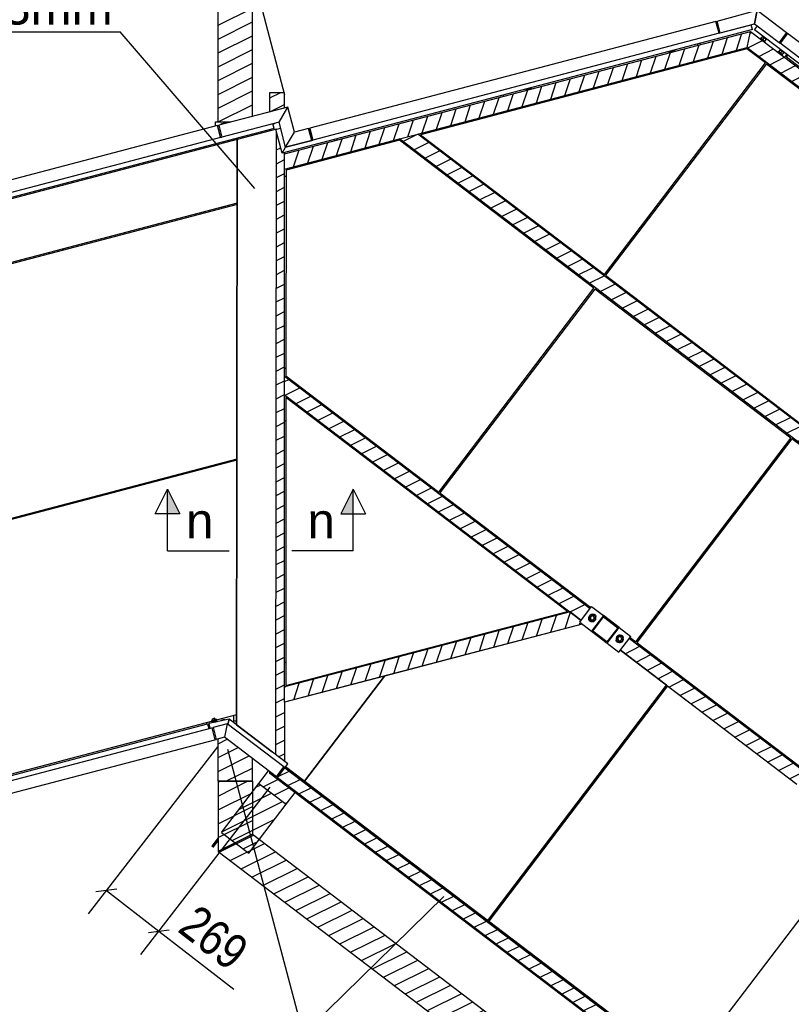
# Model space of a CAD drawing. Header units: millimetres. Extents: x 1838 to 190192, y -28 to 11710.
# Tile 59 of 80: x 115400 to 118533, y 5693 to 9693. Entities that reach past the tile are written whole.
import ezdxf

# ---------------------------------------------------------------- set-up
doc = ezdxf.new("R2010")
doc.units = ezdxf.units.MM
doc.styles.add('Arial', font='ARIAL.TTF', dxfattribs={"height": 0.2})
doc.styles.add('Arial Narrow', font='ARIALN.TTF', dxfattribs={"height": 0.2})
pattern_1 = [(26.565, (117680.095, 7252.83), (-56.1266, 28.0633), [])]
pattern_2 = [(26.565, (116205.1, 9276.974), (-56.1266, 28.0633), [])]
pattern_3 = [(26.565, (116415.79, 9318.54), (-56.1266, 28.0633), [])]
pattern_4 = [(26.565, (119084.44, 9099.51), (-56.1266, 28.0633), [])]
pattern_5 = [(26.565, (119373.05, 10538.26), (-56.1266, 28.0633), [])]

# ---------------------------------------------------------------- blocks, each defined once
blk = doc.blocks.new('Part-2112 - 1285')
blk.add_hatch(color=7).paths.add_polyline_path([(116186.6, 6328.3), (116205.1, 6352.7), (116205.1, 6372.5), (116177, 6335.5)])
blk = doc.blocks.new('Part-57387 - 1285')
at = {"color": 7}
for p, q in [((116282.8, 8942.4), (114772.5, 8545)), ((115027, 7577.9), (114772.5, 8545)), ((115027.3, 7578), (114772.8, 8545.1)), ((116281.8, 7908.1), (115027, 7577.9))]:
    blk.add_line(p, q, dxfattribs=at)
blk = doc.blocks.new('Part-57406 - 1285')
at = {"color": 7}
for p, q in [((116283.1, 9206.1), (114707.7, 8791.7)), ((116282.8, 8947.6), (114771.3, 8549.9)), ((114771.3, 8549.9), (114707.7, 8791.7)), ((114771.6, 8550), (114708, 8791.7))]:
    blk.add_line(p, q, dxfattribs=at)
blk = doc.blocks.new('Part-57350 - 1285')
at = {"color": 7}
for p, q in [((116235, 8929.8), (116235, 8935)), ((116236, 8930.1), (116236, 8935.2)), ((116235, 7890.6), (116235, 7895.8)), ((116236, 7890.9), (116236, 7896))]:
    blk.add_line(p, q, dxfattribs=at)
blk = doc.blocks.new('Part-59615 - 1285')
at = {"color": 7}
for p, q in [((116442.6, 9248.1), (116283.1, 9206.1)), ((116442.6, 9247.6), (116442.6, 9248.1)), ((116283.1, 9206.1), (116280.7, 6828.9)), ((116280.7, 6828.9), (116283.1, 9206.1)), ((116440.2, 6707), (116442.6, 9237.5)), ((116280.7, 6828.9), (116425.4, 6718.3)), ((116280.7, 6828.9), (116280.7, 6828.9)), ((116280.7, 6828.9), (116416.3, 6725.1))]:
    blk.add_line(p, q, dxfattribs=at)
blk = doc.blocks.new('Part-58067 - 1285')
h = blk.add_hatch()
h.set_pattern_fill('', color=96, scale=50, angle=45, style=0, pattern_type=0)
h.set_pattern_definition([(71.56505, (115663.4, -7841.597), (-59.53125, -19.84375), [])])
h.paths.add_polyline_path([(116475.8, 6920), (117683.5, 7237.7), (117674, 7244.9), (117680.1, 7252.8), (117635.2, 7287), (117575.1, 7271.2), (116530.6, 6996.5), (116475.8, 6982.1)])
at = {"color": 96}
for p, q in [((117635.2, 7287), (116475.8, 6982.1)), ((117680.1, 7252.8), (117635.2, 7287)), ((117683.5, 7237.7), (116475.8, 6920)), ((116475.8, 6920), (116475.8, 6982.1))]:
    blk.add_line(p, q, dxfattribs=at)
blk = doc.blocks.new('Part-60637 - 1285')
at = {"color": 7}
for p, q in [((116574.6, 8087.3), (116577.6, 8091.3)), ((117529.7, 7360.9), (117532.8, 7364.9))]:
    blk.add_line(p, q, dxfattribs=at)
blk = doc.blocks.new('Bolt-60885 - 1285')
at = {"color": 7}
blk.add_arc((116232.1, 9247), 25, 82.2811, 127.3119, dxfattribs=at)
blk.add_arc((116232.1, 9247), 25, 82.2811, 127.3119, dxfattribs=at)
blk = doc.blocks.new('Part-59700 - 1285')
at = {"color": 7}
for p, q in [((116180.1, 6816.3), (116184.9, 6817.5)), ((116180.1, 6816.3), (116192.8, 6767.9)), ((116184.9, 6817.5), (116197.7, 6769.2)), ((116192.8, 6767.9), (116197.7, 6769.2))]:
    blk.add_line(p, q, dxfattribs=at)
blk = doc.blocks.new('Part-59843 - 1285')
at = {"color": 7}
for p, q in [((118227.3, 9685.7), (118232.1, 9686.9)), ((118227.3, 9685.7), (118240, 9637.3)), ((118240, 9637.3), (118244.8, 9638.6)), ((118244.8, 9638.6), (118244.8, 9638.7))]:
    blk.add_line(p, q, dxfattribs=at)
blk = doc.blocks.new('Part-57386 - 1285')
at = {"color": 7}
for p, q in [((116281.8, 7902.9), (115028.2, 7573.1)), ((115282.7, 6606), (115028.2, 7573.1)), ((115283, 6606.1), (115028.6, 7573.2)), ((116280.7, 6868.6), (115282.7, 6606))]:
    blk.add_line(p, q, dxfattribs=at)
blk = doc.blocks.new('Part-57847 - 1285')
at = {"color": 7}
for p, q in [((116219.2, 8925.6), (116221.6, 8931.5)), ((116145.5, 8906.3), (116147.9, 8912.1)), ((116146.2, 8906.4), (116148.7, 8912.3))]:
    blk.add_line(p, q, dxfattribs=at)
blk = doc.blocks.new('Part-59621 - 1285')
h = blk.add_hatch()
h.set_pattern_fill('', color=96, scale=50, style=0, pattern_type=0)
h.set_pattern_definition([(26.565, (118008.405, 5489.31), (-56.1266, 28.0633), [])])
h.paths.add_polyline_path([(117978.1, 5449.5), (118008.4, 5489.3), (116476.7, 6654.1), (116446.4, 6614.3)])
at = {"color": 96}
for p, q in [((116476.7, 6654.1), (118008.4, 5489.3)), ((116446.4, 6614.3), (117978.1, 5449.5)), ((118008.4, 5489.3), (117978.1, 5449.5))]:
    blk.add_line(p, q, dxfattribs=at)
blk = doc.blocks.new('Part-60586 - 1285')
at = {"color": 7}
for p, q in [((116203.2, 9262.7), (116208, 9263.9)), ((116203.2, 9262.7), (116215.9, 9214.3)), ((116208, 9263.9), (116220.8, 9215.6)), ((116215.9, 9214.3), (116220.8, 9215.6))]:
    blk.add_line(p, q, dxfattribs=at)
blk = doc.blocks.new('Part-60605 - 1285')
at = {"color": 7}
for p, q in [((116996.2, 9161.9), (116998.9, 9165.4)), ((117712.2, 8616.6), (117715.3, 8620.6))]:
    blk.add_line(p, q, dxfattribs=at)
blk = doc.blocks.new('Bolt-60647 - 1285')
at = {"color": 7}
for p, q in [((118059.9, 9567.4), (118036.7, 9561.3)), ((118037.5, 9558.4), (118036.7, 9561.3)), ((118039.1, 9561.9), (118038.7, 9563.7)), ((118048.3, 9564.4), (118047.9, 9566.1)), ((118057.5, 9566.8), (118057.1, 9568.5)), ((118060.7, 9564.5), (118059.9, 9567.4)), ((117479.7, 9414.8), (117456.5, 9408.7)), ((117457.2, 9405.8), (117456.5, 9408.7)), ((117458.9, 9409.4), (117458.4, 9411.2)), ((117468.1, 9411.8), (117467.6, 9413.6)), ((117477.2, 9414.2), (117476.8, 9416)), ((117480.4, 9411.9), (117479.7, 9414.8))]:
    blk.add_line(p, q, dxfattribs=at)
blk = doc.blocks.new('Part-57616 - 1285')
at = {"color": 7}
for p, q in [((116195.1, 6839.4), (116195.1, 6846.1)), ((116325.8, 6794), (116326.3, 6794))]:
    blk.add_line(p, q, dxfattribs=at)
blk = doc.blocks.new('Part-60627 - 1285')
at = {"color": 7}
for p, q in [((118352.2, 9574), (118355.6, 9578.4)), ((118402.8, 9483.4), (118406.7, 9480.5)), ((118471.9, 9483.6), (118475, 9487.6))]:
    blk.add_line(p, q, dxfattribs=at)
blk = doc.blocks.new('Part-57617 - 1285')
at = {"color": 7}
for p, q in [((116195.1, 9277), (116257.7, 9277)), ((116195.1, 9260.5), (116195.1, 9277)), ((116355.1, 9225.1), (116355.1, 9230.2)), ((116195.1, 9183), (116195.1, 9188.1))]:
    blk.add_line(p, q, dxfattribs=at)
blk = doc.blocks.new('Part-58062 - 1285')
h = blk.add_hatch()
h.set_pattern_fill('', color=96, scale=50, style=0, pattern_type=0)
h.set_pattern_definition(pattern_1)
h.paths.add_polyline_path([(116475.8, 8168.7), (117680.1, 7252.8), (117716.4, 7300.6), (117123.4, 7751.6), (117079.5, 7784.9), (116475.8, 8244)])
h = blk.add_hatch()
h.set_pattern_fill('', color=96, scale=50, style=0, pattern_type=0)
h.set_pattern_definition(pattern_1)
h.paths.add_polyline_path([(118555.7, 6587), (118592, 6634.7), (117923.3, 7143.2), (117879.6, 7176.5), (117875.6, 7179.5), (117839.3, 7131.8)])
at = {"color": 96}
for p, q in [((116475.8, 8244), (117716.4, 7300.6)), ((116475.8, 8168.7), (116475.8, 8244)), ((116475.8, 8168.7), (117680.1, 7252.8)), ((117875.6, 7179.5), (118592, 6634.7)), ((117839.3, 7131.8), (118555.7, 6587))]:
    blk.add_line(p, q, dxfattribs=at)
blk = doc.blocks.new('Part-58615 - 1285')
at = {"color": 7}
for p, q in [((116433.1, 9250.8), (111538.8, 7963.1)), ((116433.1, 9250.8), (116428.1, 9270.1)), ((111537.6, 7968), (111533.7, 7982.5)), ((111537.6, 7968), (111533.8, 7982.5)), ((111539.5, 7965.4), (111534.9, 7982.8)), ((111535, 7982.8), (111540.1, 7963.5)), ((111538.8, 7963.1), (111538.3, 7965.1)), ((111539.4, 7965.4), (111539.5, 7965.4))]:
    blk.add_line(p, q, dxfattribs=at)
blk = doc.blocks.new('Bolt-59822 - 1285')
at = {"color": 7}
for p, q in [((116677.9, 9200.9), (116676.7, 9205.7)), ((116689.5, 9204), (116688.3, 9208.8))]:
    blk.add_line(p, q, dxfattribs=at)
blk = doc.blocks.new('Part-60633 - 1285')
at = {"color": 7}
for p, q in [((117923.3, 7143.2), (117926.3, 7147.2)), ((118560.1, 6659), (118563.1, 6662.9))]:
    blk.add_line(p, q, dxfattribs=at)
blk = doc.blocks.new('Part-58050 - 1285')
h = blk.add_hatch()
h.set_pattern_fill('', color=96, scale=50, style=0, pattern_type=0)
h.set_pattern_definition(pattern_2)
h.paths.add_polyline_path([(116205.1, 10444.9), (116205.1, 9277), (116257.7, 9277), (116345.1, 9299.9), (116345.1, 10444.9)])
h = blk.add_hatch()
h.set_pattern_fill('', color=96, scale=50, style=0, pattern_type=0)
h.set_pattern_definition(pattern_2)
h.paths.add_polyline_path([(116219.2, 8925.6), (116235, 8929.8), (116235, 8935), (116221.6, 8931.5)])
h = blk.add_hatch()
h.set_pattern_fill('', color=96, scale=50, style=0, pattern_type=0)
h.set_pattern_definition(pattern_2)
h.paths.add_polyline_path([(116205.1, 7882.7), (116235, 7890.6), (116235, 7895.8), (116205.1, 7887.9)])
h = blk.add_hatch()
h.set_pattern_fill('', color=96, scale=50, style=0, pattern_type=0)
h.set_pattern_definition(pattern_2)
h.paths.add_polyline_path([(116345.1, 6598.9), (116345.1, 6691.4), (116278.6, 6742), (116271.6, 6747.3), (116231.2, 6778), (116205.1, 6771.2), (116205.1, 6598.9)])
h = blk.add_hatch()
h.set_pattern_fill('', color=96, scale=50, style=0, pattern_type=0)
h.set_pattern_definition(pattern_2)
h.paths.add_polyline_path([(116345.1, 6779.3), (116345.1, 6779.6), (116326.3, 6794), (116325.8, 6794)])
at = {"color": 96}
for p, q in [((116205.1, 9277), (116205.1, 10444.9)), ((116205.1, 10444.9), (116345.1, 10444.9)), ((116345.1, 9299.9), (116345.1, 10444.9)), ((116205.1, 7882.7), (116205.1, 7887.9)), ((116205.1, 6598.9), (116205.1, 6771.2)), ((116345.1, 6779.3), (116345.1, 6779.6)), ((116345.1, 6598.9), (116345.1, 6691.4)), ((116205.1, 6598.9), (116345.1, 6598.9))]:
    blk.add_line(p, q, dxfattribs=at)
blk = doc.blocks.new('Part-57672 - 1285')
at = {"color": 7}
for p, q in [((116269.1, 6843), (116269.1, 6865.5)), ((116280.7, 6843), (116269.1, 6843))]:
    blk.add_line(p, q, dxfattribs=at)
blk = doc.blocks.new('Part-58058 - 1285')
h = blk.add_hatch()
h.set_pattern_fill('', color=96, scale=50, style=0, pattern_type=0)
h.set_pattern_definition([(26.565, (117551.24, 5466.356), (-56.1266, 28.0633), [])])
h.paths.add_polyline_path([(117466.5, 5354.9), (117551.2, 5466.4), (116373.2, 6362.2), (116345.1, 6383.6), (116271.6, 6347.1), (116205.1, 6314.2), (117389.6, 5413.4)])
at = {"color": 96}
for p, q in [((116345.1, 6383.6), (116205.1, 6314.2)), ((116345.1, 6383.6), (117551.2, 5466.4)), ((116205.1, 6314.2), (117466.5, 5354.9)), ((117551.2, 5466.4), (117466.5, 5354.9))]:
    blk.add_line(p, q, dxfattribs=at)
blk = doc.blocks.new('Part-57679 - 1285')
at = {"color": 7}
for p, q in [((116269.1, 9202.4), (116269.1, 9207.6)), ((116281.1, 9205.6), (116281.1, 9210.8))]:
    blk.add_line(p, q, dxfattribs=at)
blk = doc.blocks.new('Bolt-59819 - 1285')
at = {"color": 7}
for p, q in [((117352.8, 9378.4), (117351.6, 9383.1)), ((117364.4, 9381.4), (117363.2, 9386.2))]:
    blk.add_line(p, q, dxfattribs=at)
blk = doc.blocks.new('Part-57838 - 1285')
at = {"color": 7}
for p, q in [((115577.6, 8756.8), (115576.3, 8761.7)), ((115518.1, 8741.2), (115516.8, 8746)), ((115519.5, 8741.6), (115518.3, 8746.4)), ((115773.8, 7769.3), (115772.5, 7774.1)), ((115775.2, 7769.6), (115774, 7774.5)), ((115833.3, 7784.9), (115832, 7789.7))]:
    blk.add_line(p, q, dxfattribs=at)
blk = doc.blocks.new('Part-60580 - 1285')
at = {"color": 7}
for p, q in [((116572.8, 9250.8), (116577.6, 9252.1)), ((116572.8, 9250.8), (116585.5, 9202.4)), ((116577.6, 9252.1), (116590.3, 9203.7)), ((116585.5, 9202.4), (116590.3, 9203.7))]:
    blk.add_line(p, q, dxfattribs=at)
blk = doc.blocks.new('Part-57839 - 1285')
at = {"color": 7}
for p, q in [((115755.5, 7764.4), (115757.9, 7770.3)), ((115681.8, 7745.1), (115684.2, 7750.9)), ((115682.5, 7745.2), (115684.9, 7751.1))]:
    blk.add_line(p, q, dxfattribs=at)
blk = doc.blocks.new('Part-59703 - 1285')
at = {"color": 7}
for p, q in [((116242, 6832.6), (116231.2, 6778)), ((116472.7, 6657.2), (116242, 6832.6)), ((116442.5, 6617.4), (116231.2, 6778)), ((116472.7, 6657.2), (116442.5, 6617.4))]:
    blk.add_line(p, q, dxfattribs=at)
blk = doc.blocks.new('Part-59824 - 1285')
at = {"color": 7}
for p, q in [((118227.3, 9685.7), (116577.6, 9252.1)), ((118240, 9637.3), (118227.3, 9685.7)), ((118240, 9637.3), (116590.3, 9203.7)), ((116590.3, 9203.7), (116577.6, 9252.1))]:
    blk.add_line(p, q, dxfattribs=at)
blk = doc.blocks.new('Part-59910 - 1285')
at = {"color": 7}
for p, q in [((118395, 9730.6), (118384.2, 9676)), ((118395, 9730.6), (118514, 9640.1)), ((118384.2, 9676), (118483.8, 9600.3))]:
    blk.add_line(p, q, dxfattribs=at)
blk = doc.blocks.new('Bolt-60886 - 1285')
at = {"color": 7}
for centre, start, end in [((116232.1, 6824), 83.6997, 123.0253), ((116232.1, 6824), 83.6997, 123.0253), ((116318.1, 6824), 193.8486, 195.4243), ((116318.1, 6824), 193.8486, 195.4243), ((116318.1, 6824), 271.9655, 272.8918), ((116318.1, 6824), 271.9655, 272.8918)]:
    blk.add_arc(centre, 25, start, end, dxfattribs=at)
blk = doc.blocks.new('Part-59753 - 1285')
at = {"color": 7}
for p, q in [((118487.7, 9597.3), (118518, 9637.1)), ((120162.7, 8386.3), (118518, 9637.1)), ((120132.4, 8346.5), (118487.7, 9597.3)), ((120132.4, 8346.5), (120162.7, 8386.3))]:
    blk.add_line(p, q, dxfattribs=at)
blk = doc.blocks.new('Part-59840 - 1285')
at = {"color": 7}
for p, q in [((116203.2, 9262.7), (111534.2, 8034.3)), ((116215.9, 9214.3), (116203.2, 9262.7)), ((116215.9, 9214.3), (111546.9, 7985.9)), ((111546.9, 7985.9), (111534.2, 8034.3))]:
    blk.add_line(p, q, dxfattribs=at)
blk = doc.blocks.new('Part-58051 - 1285')
h = blk.add_hatch()
h.set_pattern_fill('', color=96, scale=50, style=0, pattern_type=0)
h.set_pattern_definition([(26.565, (116205.1, 6314.174), (-56.1266, 28.063), [])])
h.paths.add_polyline_path([(116205.1, 6598.9), (116205.1, 6314.2), (116345.1, 6383.6), (116345.1, 6598.9)])
at = {"color": 96}
for p, q in [((116345.1, 6598.9), (116205.1, 6598.9)), ((116205.1, 6598.9), (116205.1, 6314.2)), ((116345.1, 6598.9), (116345.1, 6383.6)), ((116345.1, 6383.6), (116205.1, 6314.2))]:
    blk.add_line(p, q, dxfattribs=at)
blk = doc.blocks.new('Part-58057 - 1285')
h = blk.add_hatch()
h.set_pattern_fill('', color=96, scale=50, style=0, pattern_type=0)
h.set_pattern_definition([(26.565, (116422.915, 6550.55), (-56.1266, 28.063), [])])
h.paths.add_polyline_path([(116423.6, 6550), (116422.9, 6550.5), (116420.8, 6552.1), (116417.7, 6554.5), (116414.1, 6557.3), (116370.7, 6590.3), (116219.4, 6391.3), (116330.8, 6306.5), (116373.2, 6362.2), (116428.6, 6435.1), (116482.1, 6505.5), (116431.4, 6544.1), (116431, 6544.4), (116429.2, 6545.8)])
at = {"color": 96}
for p, q in [((116219.4, 6391.3), (116370.7, 6590.3)), ((116370.7, 6590.3), (116482.1, 6505.5)), ((116330.8, 6306.5), (116482.1, 6505.5)), ((116219.4, 6391.3), (116330.8, 6306.5))]:
    blk.add_line(p, q, dxfattribs=at)
blk = doc.blocks.new('Part-58065 - 1285')
h = blk.add_hatch()
h.set_pattern_fill('', color=96, scale=50, style=0, pattern_type=0)
h.set_pattern_definition([(26.565, (117796, 5588.02), (-56.1266, 28.0633), [])])
h.paths.add_polyline_path([(117793, 5584), (117796, 5588), (116446.4, 6614.3), (116459.4, 6631.3), (116475.5, 6652.5), (116476.7, 6654.1), (116516.5, 6623.9), (117192.8, 6109.5), (117232.6, 6079.3), (117826.3, 5627.8), (117829.3, 5631.8), (116479.7, 6658.1), (116476.7, 6654.1), (116446.4, 6614.3), (116442.5, 6617.4), (116420.8, 6633.8), (116415.8, 6631.3)])
at = {"color": 96}
for p, q in [((117829.3, 5631.8), (116479.7, 6658.1)), ((116415.8, 6631.3), (116420.8, 6633.8)), ((117793, 5584), (116415.8, 6631.3)), ((117826.3, 5627.8), (117829.3, 5631.8)), ((117793, 5584), (117796, 5588))]:
    blk.add_line(p, q, dxfattribs=at)
blk = doc.blocks.new('Part-58066 - 1285')
h = blk.add_hatch()
h.set_pattern_fill('', color=96, scale=50, style=0, pattern_type=0)
h.set_pattern_definition(pattern_3)
h.paths.add_polyline_path([(116415.8, 9397.1), (116415.8, 9318.5), (116475.8, 9334.3), (116475.8, 9397.1)])
h = blk.add_hatch()
h.set_pattern_fill('', color=96, scale=50, style=0, pattern_type=0)
h.set_pattern_definition(pattern_3)
h.paths.add_polyline_path([(116415.8, 9241), (116442.6, 9248.1), (116442.6, 9247.6), (116459.4, 9252), (116453, 9276.6), (116428.1, 9270.1), (116433.1, 9250.8), (116415.8, 9246.2)])
h = blk.add_hatch()
h.set_pattern_fill('', color=96, scale=50, style=0, pattern_type=0)
h.set_pattern_definition(pattern_3)
h.paths.add_polyline_path([(116475.8, 6679.9), (116475.8, 9152.9), (116465.5, 9150.2), (116442.6, 9237.5), (116440.2, 6707)])
h = blk.add_hatch()
h.set_pattern_fill('', color=96, scale=50, style=0, pattern_type=0)
h.set_pattern_definition(pattern_3)
h.paths.add_polyline_path([(116416.6, 6725), (116415.8, 6725.6), (116416.5, 6725)])
h = blk.add_hatch()
h.set_pattern_fill('', color=96, scale=50, style=0, pattern_type=0)
h.set_pattern_definition(pattern_3)
h.paths.add_polyline_path([(116415.8, 6631.3), (116420.8, 6633.8), (116415.8, 6637.6)])
at = {"color": 96}
for p, q in [((116415.8, 9318.5), (116415.8, 9397.1)), ((116415.8, 9397.1), (116475.8, 9397.1)), ((116475.8, 9334.3), (116475.8, 9397.1)), ((116415.8, 9241), (116415.8, 9246.2)), ((116475.8, 8244), (116475.8, 9152.9)), ((116475.8, 6982.1), (116475.8, 8168.7)), ((116415.8, 6631.3), (116415.8, 6637.6))]:
    blk.add_line(p, q, dxfattribs=at)
blk = doc.blocks.new('Part-58068 - 1285')
h = blk.add_hatch()
h.set_pattern_fill('', color=96, scale=50, style=0, pattern_type=0)
h.set_pattern_definition(pattern_4)
h.paths.add_polyline_path([(119048.1, 9051.8), (119084.4, 9099.5), (118367.1, 9645.1), (118354, 9579.6)])
h = blk.add_hatch()
h.set_pattern_fill('', color=96, scale=50, style=0, pattern_type=0)
h.set_pattern_definition(pattern_4)
h.paths.add_polyline_path([(119923.7, 8385.9), (119960, 8433.7), (119243.6, 8978.4), (119207.3, 8930.7), (119871.9, 8425.3)])
at = {"color": 96}
for p, q in [((118354, 9579.6), (118367.1, 9645.1)), ((118367.1, 9645.1), (119084.4, 9099.5)), ((118354, 9579.6), (119048.1, 9051.8)), ((119243.6, 8978.4), (119960, 8433.7)), ((119207.3, 8930.7), (119923.7, 8385.9))]:
    blk.add_line(p, q, dxfattribs=at)
blk = doc.blocks.new('Part-58069 - 1285')
h = blk.add_hatch()
h.set_pattern_fill('', color=96, scale=50, style=0, pattern_type=0)
h.set_pattern_definition([(26.565, (118558.924, 7979.01), (-56.1266, 28.0633), [])])
h.paths.add_polyline_path([(118515.1, 8012.3), (118558.9, 7979), (119315.1, 7404), (119339, 7385.8), (119375.3, 7433.5), (117016, 9227.8), (117007.4, 9225.5), (116992.5, 9221.6), (116942.3, 9208.4), (117715.3, 8620.6), (117759, 8587.4)])
at = {"color": 96}
for p, q in [((116942.3, 9208.4), (117016, 9227.8)), ((119339, 7385.8), (116942.3, 9208.4)), ((119375.3, 7433.5), (117016, 9227.8)), ((119339, 7385.8), (119375.3, 7433.5))]:
    blk.add_line(p, q, dxfattribs=at)
blk = doc.blocks.new('Part-58070 - 1285')
h = blk.add_hatch()
h.set_pattern_fill('', color=96, scale=50, angle=45, style=0, pattern_type=0)
h.set_pattern_definition([(71.56505, (116532.807, -5923.97), (-59.53125, -19.84375), [])])
h.paths.add_polyline_path([(116475.8, 9085.7), (116942.3, 9208.4), (117016, 9227.8), (117435.7, 9338.1), (118354, 9579.6), (118365.5, 9637.4), (118367.1, 9645.1), (116475.8, 9147.8)])
at = {"color": 96}
for p, q in [((116475.8, 9147.8), (118367.1, 9645.1)), ((117016, 9227.8), (118354, 9579.6)), ((116475.8, 9085.7), (116942.3, 9208.4))]:
    blk.add_line(p, q, dxfattribs=at)
blk = doc.blocks.new('Part-58082 - 1285')
h = blk.add_hatch()
h.set_pattern_fill('', color=96, scale=50, style=0, pattern_type=0)
h.set_pattern_definition(pattern_5)
h.paths.add_polyline_path([(117222.7, 7600.7), (117281.2, 7556.2), (117222.7, 7600.7), (117169.7, 7640.9)])
h = blk.add_hatch()
h.set_pattern_fill('', color=96, scale=50, style=0, pattern_type=0)
h.set_pattern_definition(pattern_5)
h.paths.add_polyline_path([(116657.9, 6967.9), (116762.3, 6995.4), (116773.3, 6998.3), (116827.3, 7012.5)])
h = blk.add_hatch()
h.set_pattern_fill('', color=96, scale=50, style=0, pattern_type=0)
h.set_pattern_definition(pattern_5)
h.paths.add_polyline_path([(116482.1, 6505.5), (116518.5, 6553.3), (116465.5, 6593.5), (116415.8, 6631.3), (116415.8, 6637.6), (116410.1, 6642), (116370.7, 6590.3)])
at = {"color": 96}
for p, q in [((116370.7, 6590.3), (116410.1, 6642)), ((116370.7, 6590.3), (116482.1, 6505.5)), ((116482.1, 6505.5), (116518.5, 6553.3))]:
    blk.add_line(p, q, dxfattribs=at)
blk = doc.blocks.new('Part-59704 - 1285')
at = {"color": 7}
for p, q in [((116242, 6832.6), (116184.9, 6817.6)), ((116184.9, 6817.6), (116197.7, 6769.2)), ((116242, 6832.6), (116231.2, 6778)), ((116231.2, 6778), (116197.7, 6769.2))]:
    blk.add_line(p, q, dxfattribs=at)
blk = doc.blocks.new('Part-58411 - 1285')
at = {"color": 7}
for p, q in [((116171, 6834.1), (116169.6, 6839.4)), ((116159.7, 6831.5), (116158.4, 6836.4)), ((116161.2, 6831.8), (116159.9, 6836.8))]:
    blk.add_line(p, q, dxfattribs=at)
blk = doc.blocks.new('Part-59713 - 1285')
at = {"color": 7}
for p, q in [((116250, 6851.6), (116245.3, 6830.1)), ((116488.8, 6670), (116250, 6851.6)), ((116476.7, 6654.1), (116488.8, 6670))]:
    blk.add_line(p, q, dxfattribs=at)
blk = doc.blocks.new('Part-60578 - 1285')
at = {"color": 7}
for p, q in [((116440.1, 9246.9), (116459.4, 9252)), ((116465.5, 9150.2), (116440.1, 9246.9)), ((116465.5, 9150.2), (116479.8, 9174.7)), ((116479.8, 9174.7), (116479.8, 9174.7))]:
    blk.add_line(p, q, dxfattribs=at)
blk = doc.blocks.new('Part-60661 - 1285')
at = {"color": 7}
for p, q in [((116250, 6851.6), (116168, 6833.4)), ((116245.3, 6830.1), (116250, 6851.6)), ((116168, 6833.4), (116172.3, 6814.2))]:
    blk.add_line(p, q, dxfattribs=at)
blk = doc.blocks.new('Part-60598 - 1285')
at = {"color": 7}
for p, q in [((117795.3, 8635.1), (117798.3, 8639.1)), ((118551.5, 8060.1), (118554.5, 8064))]:
    blk.add_line(p, q, dxfattribs=at)
blk = doc.blocks.new('Part-60646 - 1285')
at = {"color": 7}
for p, q in [((118114, 9511.3), (118112.7, 9516.1)), ((117437, 9333.3), (117435.7, 9338.1))]:
    blk.add_line(p, q, dxfattribs=at)
blk = doc.blocks.new('Bolt-59816 - 1285')
at = {"color": 7}
for p, q in [((118153.5, 9588.9), (118152.2, 9593.6)), ((118165.1, 9591.9), (118163.9, 9596.6))]:
    blk.add_line(p, q, dxfattribs=at)
blk = doc.blocks.new('Part-60545 - 1285')
at = {"color": 7}
for p, q in [((117674, 7244.9), (117722.5, 7308.6)), ((117722.5, 7308.6), (117770.2, 7272.2)), ((117674, 7244.9), (117721.8, 7208.6)), ((117833.9, 7223.8), (117881.7, 7187.5)), ((117785.5, 7160.1), (117833.2, 7123.8)), ((117833.2, 7123.8), (117881.7, 7187.5))]:
    blk.add_line(p, q, dxfattribs=at)
blk = doc.blocks.new('Bolt-60628 - 1285')
at = {"color": 7}
for p, q in [((118406.2, 9615.3), (118408, 9617.7)), ((118427.1, 9603.1), (118408, 9617.7)), ((118416.1, 9624.1), (118410, 9616.1)), ((118431.2, 9612.6), (118416.1, 9624.1)), ((118417.6, 9610.4), (118423.7, 9618.4)), ((118418.9, 9622), (118420.1, 9623.6)), ((118425.2, 9604.6), (118431.2, 9612.6)), ((118425.3, 9600.7), (118427.1, 9603.1)), ((118428.4, 9614.7), (118429.6, 9616.3)), ((118477.9, 9560.8), (118479.7, 9563.2)), ((118498.8, 9548.6), (118479.7, 9563.2)), ((118487.7, 9569.6), (118481.7, 9561.7)), ((118502.9, 9558.1), (118487.7, 9569.6)), ((118489.2, 9555.9), (118495.3, 9563.9)), ((118490.5, 9567.5), (118491.7, 9569.1)), ((118500.1, 9560.2), (118501.3, 9561.8)), ((118496.8, 9550.2), (118502.9, 9558.1)), ((118497, 9546.3), (118498.8, 9548.6))]:
    blk.add_line(p, q, dxfattribs=at)
blk = doc.blocks.new('Part-59812 - 1285')
at = {"color": 7}
for p, q in [((118506.4, 9539.1), (118515.4, 9551.1)), ((118513.4, 9540.1), (118519.4, 9548)), ((118577, 9491.7), (118513.4, 9540.1)), ((118574, 9487.7), (118577, 9491.7))]:
    blk.add_line(p, q, dxfattribs=at)
blk = doc.blocks.new('Part-60631 - 1285')
at = {"color": 7}
blk.add_line((118002.7, 6957.2), (118006.7, 6954.2), dxfattribs=at)
blk = doc.blocks.new('Part-60554 - 1285')
at = {"color": 7}
for p, q in [((116572.8, 9250.8), (116515.4, 9235.7)), ((116585.5, 9202.4), (116572.8, 9250.8)), ((116479.8, 9174.7), (116515.4, 9235.7)), ((116585.5, 9202.4), (116479.8, 9174.7))]:
    blk.add_line(p, q, dxfattribs=at)
blk = doc.blocks.new('Part-60555 - 1285')
at = {"color": 7}
for p, q in [((116488.6, 9337.7), (116208.1, 9263.9)), ((116453, 9276.6), (116488.6, 9337.7)), ((116453, 9276.6), (116220.1, 9215.4)), ((116220.1, 9215.4), (116220.1, 9215.4)), ((116220.7, 9215.6), (116220.7, 9215.6))]:
    blk.add_line(p, q, dxfattribs=at)
blk = doc.blocks.new('Part-59696 - 1285')
at = {"color": 7}
for p, q in [((116880.7, 7026.5), (116475.8, 6920)), ((116556.3, 6599.9), (116880.7, 7026.5)), ((116475.8, 6920), (116475.8, 6679.9)), ((116479.7, 6658.1), (116556.3, 6599.9))]:
    blk.add_line(p, q, dxfattribs=at)
blk = doc.blocks.new('Part-60556 - 1285')
at = {"color": 7}
for p, q in [((116453, 9276.6), (116488.6, 9337.7)), ((116515.4, 9235.7), (116488.6, 9337.7)), ((116479.8, 9174.7), (116453, 9276.6)), ((116479.8, 9174.7), (116515.4, 9235.7))]:
    blk.add_line(p, q, dxfattribs=at)
blk = doc.blocks.new('Part-60638 - 1285')
at = {"color": 7}
for p, q in [((117575.1, 7271.2), (117573.8, 7276)), ((116530.6, 6996.5), (116529.3, 7001.3))]:
    blk.add_line(p, q, dxfattribs=at)
blk = doc.blocks.new('Part-59511 - 1285')
h = blk.add_hatch()
h.set_pattern_fill('', color=1, scale=10, style=0, pattern_type=0)
h.set_pattern_definition([(45, (117770.226, 7272.23), (-22.451, 22.451), [])])
h.paths.add_polyline_path([(117833.9, 7223.8), (117770.2, 7272.2), (117721.8, 7208.6), (117785.5, 7160.1)])
h.paths.add_polyline_path([(117727.4, 7209.3), (117771, 7266.6), (117828.3, 7223), (117784.7, 7165.7)])
at = {"color": 7}
for p, q in [((117770.2, 7272.2), (117721.8, 7208.6)), ((117727.4, 7209.3), (117771, 7266.6)), ((117770.2, 7272.2), (117770.2, 7272.2)), ((117833.9, 7223.8), (117770.2, 7272.2)), ((117771, 7266.6), (117771, 7266.6)), ((117771, 7266.6), (117828.3, 7223)), ((117721.8, 7208.6), (117721.8, 7208.6)), ((117721.8, 7208.6), (117785.5, 7160.1)), ((117727.4, 7209.3), (117727.4, 7209.3)), ((117784.7, 7165.7), (117727.4, 7209.3)), ((117828.3, 7223), (117784.7, 7165.7)), ((117785.5, 7160.1), (117833.9, 7223.8)), ((117828.3, 7223), (117828.3, 7223)), ((117833.9, 7223.8), (117833.9, 7223.8)), ((117784.7, 7165.7), (117784.7, 7165.7)), ((117785.5, 7160.1), (117785.5, 7160.1))]:
    blk.add_line(p, q, dxfattribs=at)
blk = doc.blocks.new('Part-60883 - 1285')
at = {"color": 7}
for p, q in [((116149, 9170.8), (116147.7, 9175.7)), ((116150.4, 9171.2), (116149.2, 9176.1)), ((116160.1, 9173.8), (116158.8, 9178.6))]:
    blk.add_line(p, q, dxfattribs=at)
blk = doc.blocks.new('Bolt-59598 - 1285')
at = {"color": 7}
for p, q in [((117711.2, 7255.3), (117711.3, 7256.9)), ((117712.4, 7251.8), (117711.2, 7255.3)), ((117714.1, 7270.9), (117712.4, 7257.2)), ((117712.4, 7257.2), (117723.4, 7248.8)), ((117714.9, 7249), (117712.4, 7251.8)), ((117726.9, 7276.3), (117714.1, 7270.9)), ((117718.2, 7247.4), (117714.9, 7249)), ((117721.9, 7247.1), (117718.2, 7247.4)), ((117723.4, 7247.7), (117721.9, 7247.1)), ((117723.4, 7248.8), (117736.2, 7254.1)), ((117726.9, 7277.4), (117728.4, 7277.9)), ((117737.9, 7267.9), (117726.9, 7276.3)), ((117728.4, 7277.9), (117732.1, 7277.7)), ((117732.1, 7277.7), (117735.5, 7276.1)), ((117735.5, 7276.1), (117737.9, 7273.3)), ((117736.2, 7254.1), (117737.9, 7267.9)), ((117737.9, 7273.3), (117739.1, 7269.8)), ((117739.1, 7269.8), (117739, 7268.2)), ((117822.6, 7170.5), (117822.7, 7172.1)), ((117823.9, 7167), (117822.6, 7170.5)), ((117825.6, 7186.2), (117823.8, 7172.4)), ((117823.8, 7172.4), (117834.8, 7164)), ((117826.3, 7164.3), (117823.9, 7167)), ((117838.3, 7191.5), (117825.6, 7186.2)), ((117829.6, 7162.6), (117826.3, 7164.3)), ((117833.3, 7162.4), (117829.6, 7162.6)), ((117834.9, 7162.9), (117833.3, 7162.4)), ((117834.8, 7164), (117847.6, 7169.4)), ((117838.3, 7192.6), (117839.9, 7193.2)), ((117849.4, 7183.1), (117838.3, 7191.5)), ((117839.9, 7193.2), (117843.6, 7192.9)), ((117843.6, 7192.9), (117846.9, 7191.3)), ((117846.9, 7191.3), (117849.3, 7188.5)), ((117847.6, 7169.4), (117849.4, 7183.1)), ((117849.3, 7188.5), (117850.6, 7185)), ((117850.6, 7185), (117850.5, 7183.4))]:
    blk.add_line(p, q, dxfattribs=at)
for centre, radius, start, end in [((117725.2, 7262.5), 15, 172.7481, 352.7481), ((117725.2, 7262.5), 15, 352.7481, 172.7481), ((117725.2, 7262.5), 8, 352.7481, 172.7481), ((117725.2, 7262.5), 8, 172.7481, 352.7481), ((117836.6, 7177.8), 15, 172.7481, 352.7481), ((117836.6, 7177.8), 15, 352.7481, 172.7481), ((117836.6, 7177.8), 8, 172.7481, 352.7481), ((117836.6, 7177.8), 8, 352.7481, 172.7481)]:
    blk.add_arc(centre, radius, start, end, dxfattribs=at)
blk = doc.blocks.new('Part-60325 - 1285')
at = {"color": 7}
for p, q in [((112396.3, 5841.5), (116162.8, 6832.3)), ((116162.8, 6832.3), (116167.9, 6813.1)), ((112396.3, 5841.5), (112395, 5841.1)), ((112395.6, 5839.2), (112395, 5841.1)), ((112401.4, 5822.1), (112396.3, 5841.5)), ((112396.7, 5839.5), (112396.8, 5839.5)), ((112396.8, 5839.5), (112401.3, 5822.1)), ((112400.1, 5821.8), (112396.3, 5836.3)), ((112400.2, 5821.8), (112396.3, 5836.3))]:
    blk.add_line(p, q, dxfattribs=at)
blk = doc.blocks.new('Part-59605 - 1285')
at = {"color": 7}
for p, q in [((118030.9, 6986.1), (117304.5, 6030.9)), ((118030.9, 6986.1), (118555.7, 6587)), ((118714.9, 6465.9), (118826.9, 6380.7)), ((118100.5, 5425.6), (118826.9, 6380.7)), ((117304.5, 6030.9), (118100.5, 5425.6))]:
    blk.add_line(p, q, dxfattribs=at)
blk = doc.blocks.new('Part-59606 - 1285')
at = {"color": 7}
for p, q in [((117683.5, 7237.7), (116880.7, 7026.5)), ((118026.9, 6989.1), (117839.3, 7131.8)), ((116880.7, 7026.5), (116556.3, 6599.9)), ((117300.5, 6033.9), (118026.9, 6989.1)), ((116556.3, 6599.9), (117300.5, 6033.9))]:
    blk.add_line(p, q, dxfattribs=at)
blk = doc.blocks.new('Part-59608 - 1285')
at = {"color": 7}
for p, q in [((118432.1, 9513.9), (117778.4, 8654.2)), ((118432.1, 9513.9), (119045.1, 9047.7)), ((119204.3, 8926.7), (119228.1, 8908.5)), ((118574.4, 8048.9), (119228.1, 8908.5)), ((117778.4, 8654.2), (118574.4, 8048.9))]:
    blk.add_line(p, q, dxfattribs=at)
blk = doc.blocks.new('Part-59609 - 1285')
at = {"color": 7}
for p, q in [((118352.8, 9574.1), (117027.1, 9225.5)), ((118428.2, 9516.8), (118352.8, 9574.1)), ((117774.5, 8657.1), (118428.2, 9516.8)), ((117027.1, 9225.5), (117774.5, 8657.1))]:
    blk.add_line(p, q, dxfattribs=at)
blk = doc.blocks.new('Part-59610 - 1285')
at = {"color": 7}
for p, q in [((118536, 7990.1), (117906.4, 7162.3)), ((119331.9, 7384.8), (118536, 7990.1)), ((118705.5, 6561), (119331.9, 7384.8)), ((117906.4, 7162.3), (118595, 6638.7))]:
    blk.add_line(p, q, dxfattribs=at)
blk = doc.blocks.new('Part-59611 - 1285')
at = {"color": 7}
for p, q in [((117736, 8598.5), (117106.5, 7770.7)), ((118532, 7993.2), (117736, 8598.5)), ((117902.5, 7165.3), (118532, 7993.2)), ((117106.5, 7770.7), (117719.4, 7304.5)), ((117878.6, 7183.5), (117902.5, 7165.3))]:
    blk.add_line(p, q, dxfattribs=at)
blk = doc.blocks.new('Part-59612 - 1285')
at = {"color": 7}
for p, q in [((116942.1, 9203.2), (116481.3, 9082)), ((117731.9, 8601.6), (116942.1, 9203.2)), ((116481.3, 9082), (116480.7, 8246.5)), ((117102.4, 7773.8), (117731.9, 8601.6)), ((116480.7, 8246.5), (117102.4, 7773.8))]:
    blk.add_line(p, q, dxfattribs=at)
blk = doc.blocks.new('Part-59613 - 1285')
at = {"color": 7}
for p, q in [((116480.8, 8158.6), (116480.8, 6988.5)), ((117624, 7289.2), (116480.8, 8158.6)), ((116480.8, 6988.5), (117624, 7289.2))]:
    blk.add_line(p, q, dxfattribs=at)
blk = doc.blocks.new('Part-59697 - 1285')
at = {"color": 7}
for p, q in [((116442.5, 6617.4), (116472.7, 6657.2)), ((116446.4, 6614.3), (116476.7, 6654.1)), ((116476.7, 6654.1), (116472.7, 6657.2)), ((116446.4, 6614.3), (116442.5, 6617.4))]:
    blk.add_line(p, q, dxfattribs=at)
blk = doc.blocks.new('Part-59805 - 1285')
at = {"color": 7}
for p, q in [((118383.3, 9651.5), (118395.4, 9667.5)), ((120120.1, 8330.7), (118383.3, 9651.5)), ((120132.2, 8346.7), (120120.1, 8330.7))]:
    blk.add_line(p, q, dxfattribs=at)
blk = doc.blocks.new('Part-59842 - 1285')
at = {"color": 7}
for p, q in [((118375.7, 9652.3), (116465.5, 9150.2)), ((118244.8, 9638.6), (118370.6, 9671.6)), ((118375.7, 9652.3), (118370.6, 9671.6)), ((116479.8, 9174.7), (116585.5, 9202.4)), ((116465.5, 9150.2), (116479.8, 9174.7))]:
    blk.add_line(p, q, dxfattribs=at)
blk = doc.blocks.new('Part-59846 - 1285')
at = {"color": 7}
for p, q in [((118514, 9640.1), (118483.8, 9600.3)), ((118514, 9640.1), (118518, 9637.1)), ((118483.8, 9600.3), (118487.7, 9597.3)), ((118518, 9637.1), (118487.7, 9597.3))]:
    blk.add_line(p, q, dxfattribs=at)
blk = doc.blocks.new('Part-59911 - 1285')
at = {"color": 7}
for p, q in [((118232.1, 9687.1), (118395, 9730.6)), ((118384.2, 9676), (118395, 9730.6)), ((118244.8, 9638.7), (118232.1, 9687.1)), ((118244.8, 9638.7), (118384.2, 9676))]:
    blk.add_line(p, q, dxfattribs=at)
blk = doc.blocks.new('Part-60322 - 1285')
at = {"color": 7}
for p, q in [((112413.8, 5825.4), (116180.1, 6816.3)), ((116180.1, 6816.3), (116192.8, 6767.9)), ((112426.5, 5777), (116192.8, 6767.9)), ((112413.8, 5825.4), (112426.5, 5777))]:
    blk.add_line(p, q, dxfattribs=at)
blk = doc.blocks.new('Part-60599 - 1285')
at = {"color": 7}
for p, q in [((117123.4, 7751.6), (117126.4, 7755.5)), ((117879.6, 7176.5), (117882.6, 7180.5))]:
    blk.add_line(p, q, dxfattribs=at)
blk = doc.blocks.new('Part-60600 - 1285')
at = {"color": 7}
for p, q in [((117114.8, 9152.6), (117117.8, 9156.5)), ((117751.6, 8668.3), (117754.6, 8672.3))]:
    blk.add_line(p, q, dxfattribs=at)
blk = doc.blocks.new('Part-60601 - 1285')
at = {"color": 7}
for p, q in [((117755.9, 8583.3), (117759, 8587.4)), ((118512.1, 8008.3), (118515.1, 8012.3))]:
    blk.add_line(p, q, dxfattribs=at)
blk = doc.blocks.new('Part-60634 - 1285')
at = {"color": 7}
for p, q in [((116530.3, 8202.6), (116533.3, 8206.6)), ((117079.5, 7784.9), (117082.5, 7788.9))]:
    blk.add_line(p, q, dxfattribs=at)
blk = doc.blocks.new('Part-60635 - 1285')
at = {"color": 7}
for p, q in [((116475.8, 9056.5), (116481.3, 9056.5)), ((116475.8, 8276.5), (116480.8, 8276.5))]:
    blk.add_line(p, q, dxfattribs=at)
blk = doc.blocks.new('Part-60636 - 1285')
at = {"color": 7}
for p, q in [((116475.8, 8063.1), (116480.8, 8063.1)), ((116475.8, 7083.1), (116480.8, 7083.1))]:
    blk.add_line(p, q, dxfattribs=at)
blk = doc.blocks.new('Part-60672 - 1285')
at = {"color": 7}
for p, q in [((116164.1, 6827.6), (116169, 6828.9)), ((116167.6, 6825.4), (116169.7, 6825.9)), ((116170.7, 6813.8), (116167.6, 6825.4))]:
    blk.add_line(p, q, dxfattribs=at)
blk = doc.blocks.new('Bolt-60673 - 1285')
at = {"color": 7}
for p, q in [((116179.7, 6845.9), (116179.2, 6845.8)), ((116179.2, 6845.8), (116181.3, 6838)), ((116198.7, 6850.9), (116179.7, 6845.9)), ((116181.7, 6838.2), (116179.7, 6845.9)), ((116200.9, 6843.2), (116181.6, 6838.1)), ((116182.3, 6853), (116182.8, 6853.2)), ((116183.9, 6847), (116182.3, 6853)), ((116182.8, 6853.2), (116183.5, 6853.3)), ((116184.4, 6847.1), (116182.8, 6853.2)), ((116191.8, 6855.6), (116183.5, 6853.3)), ((116186.6, 6839.4), (116184.6, 6847.2)), ((116191.3, 6838.6), (116201.4, 6841.3)), ((116192.4, 6855.7), (116191.8, 6855.6)), ((116194, 6849.7), (116192.4, 6855.7)), ((116196.1, 6841.9), (116194.1, 6849.7)), ((116196.6, 6839.8), (116196.6, 6840)), ((116197.7, 6840), (116197.6, 6840.3)), ((116198.2, 6840.1), (116198.1, 6840.4)), ((116200.7, 6843.1), (116198.7, 6850.9)), ((116201.4, 6841.3), (116200.9, 6843.2)), ((116181.1, 6838), (116181.6, 6838.1)), ((116181.5, 6836.4), (116181.1, 6838)), ((116182, 6836.5), (116181.6, 6838.1)), ((116191.9, 6838.7), (116191.3, 6838.6))]:
    blk.add_line(p, q, dxfattribs=at)
blk = doc.blocks.new('StraightDimension-72130 - 1285')
at = {"color": 174}
for p, q in [((116203.2, 6739.1), (115678.3, 6060.1)), ((116415.9, 6574.8), (115891, 5895.7)), ((115793.8, 6160.4), (115709.6, 6149.6)), ((115751.7, 6155), (115964.3, 5990.6)), ((115922.3, 5985.2), (116006.4, 5996)), ((115964.3, 5990.6), (116269.8, 5754.5)), ((115964.3, 5990.6), (116269.8, 5754.5))]:
    blk.add_line(p, q, dxfattribs=at)
at = {"color": 30, "style": 'Arial Narrow'}
blk.add_text('269', height=143.16, rotation=322.2994, dxfattribs=at).set_placement((116036.4, 5991.8))
blk = doc.blocks.new('StraightDimension-72077 - 1285')
at = {"color": 174}
for p, q in [((118382.3, 9779), (117878.9, 11704.1)), ((117887.9, 11551.4), (117930.7, 11624.6)), ((116028.8, 11096.3), (117909.3, 11588)), ((116476, 9386.1), (115998.5, 11212.4)), ((116050.3, 11132.9), (116007.4, 11059.7))]:
    blk.add_line(p, q, dxfattribs=at)
at = {"color": 30, "style": 'Arial Narrow'}
blk.add_text('1944', height=143.16, rotation=14.6563, dxfattribs=at).set_placement((116781.5, 11338.7))
blk = doc.blocks.new('StraightDimension-72078 - 1285')
at = {"color": 174}
blk.add_line((116476, 9386.1), (116000.4, 11205.2), dxfattribs=at)
blk = doc.blocks.new('StraightDimension-72115 - 1285')
at = {"color": 174}
for p, q in [((118426.1, 9769.8), (118775.9, 10229.8)), ((118745.3, 10140), (118661.3, 10128.6)), ((118703.3, 10134.3), (120470.2, 8790.6)), ((120193, 8426.1), (120542.8, 8886.1)), ((120428.1, 8784.9), (120512.2, 8796.3))]:
    blk.add_line(p, q, dxfattribs=at)
at = {"color": 30, "style": 'Arial Narrow'}
blk.add_text('2220', height=143.16, rotation=322.7463, dxfattribs=at).set_placement((119468.8, 9608.7))
blk = doc.blocks.new('StraightDimension-98663 - 1285')
at = {"color": 174}
blk.add_line((116244, 6729.7), (116859.7, 4403.7), dxfattribs=at)
blk = doc.blocks.new('Text-71288 - 1285')
at = {"color": 136}
for p in [(114513.2, 9642.7), (116355.1, 9007)]:
    blk.add_line(p, (115807.2, 9642.7), dxfattribs=at)
at = {"color": 30, "style": 'Arial'}
for s, p in [('maskownica ', (114543.2, 9867.7)), ('z blachy 3mm', (114543.2, 9672.7))]:
    blk.add_text(s, height=143.262, dxfattribs=at).set_placement(p)
blk = doc.blocks.new('Text-71534 - 1285')
at = {"color": 136}
for p in [(117122.5, 6131.6), (114607, 5306.9)]:
    blk.add_line(p, (116279.4, 5306.9), dxfattribs=at)
at = {"color": 30, "style": 'Arial'}
blk.add_text('istniejaca barierka', height=143.262, dxfattribs=at).set_placement((114637, 5336.9))
blk = doc.blocks.new('SectionMark-84543 - 1285')
for points in [[(116050.2, 7685.7), (116000.2, 7685.7), (116000.2, 7785.7)], [(116754.5, 7685.7), (116704.5, 7685.7), (116754.5, 7785.7)]]:
    blk.add_hatch(color=5).paths.add_polyline_path(points)
at = {"color": 5}
for p, q in [((115950.2, 7685.7), (116000.2, 7785.7)), ((116000.2, 7535.7), (116000.2, 7785.7)), ((116000.2, 7785.7), (116050.2, 7685.7)), ((116754.5, 7785.7), (116704.5, 7685.7)), ((116754.5, 7535.7), (116754.5, 7785.7)), ((116754.5, 7785.7), (116804.5, 7685.7)), ((116050.2, 7685.7), (115950.2, 7685.7)), ((116704.5, 7685.7), (116804.5, 7685.7)), ((116000.2, 7535.7), (116250.2, 7535.7)), ((116754.5, 7535.7), (116504.5, 7535.7))]:
    blk.add_line(p, q, dxfattribs=at)
at = {"color": 5, "style": 'Arial'}
for p in [(116075.2, 7585.7), (116568.3, 7585.7)]:
    blk.add_text('n', height=143.3, dxfattribs=at).set_placement(p)

msp = doc.modelspace()

# ---------------------------------------------------------------- block references
for name in ['StraightDimension-72077 - 1285', 'StraightDimension-72078 - 1285', 'Part-58082 - 1285', 'Part-58050 - 1285', 'StraightDimension-72115 - 1285', 'Text-71288 - 1285', 'Part-59911 - 1285', 'Part-59910 - 1285', 'Part-59824 - 1285', 'Part-59843 - 1285', 'Part-59842 - 1285', 'Part-58070 - 1285', 'Part-58068 - 1285', 'Part-59805 - 1285', 'Part-59846 - 1285', 'Bolt-60628 - 1285', 'Part-59753 - 1285', 'Part-59609 - 1285', 'Bolt-60647 - 1285', 'Bolt-59816 - 1285', 'Part-60627 - 1285', 'Part-59812 - 1285', 'Part-60646 - 1285', 'Part-59608 - 1285', 'Part-58066 - 1285', 'Bolt-59819 - 1285', 'Part-60555 - 1285', 'Part-60556 - 1285', 'Part-58615 - 1285', 'Part-59840 - 1285', 'Part-57617 - 1285', 'Part-60586 - 1285', 'Bolt-60885 - 1285', 'Part-59615 - 1285', 'Part-60578 - 1285', 'Part-60554 - 1285', 'Part-60580 - 1285', 'Part-57406 - 1285', 'Part-57679 - 1285', 'Part-59612 - 1285', 'Bolt-59822 - 1285', 'Part-58069 - 1285', 'Part-60883 - 1285', 'Part-60605 - 1285', 'Part-60600 - 1285', 'Part-60635 - 1285', 'Part-57387 - 1285', 'Part-57847 - 1285', 'Part-57350 - 1285', 'Part-57838 - 1285', 'Part-60598 - 1285', 'Part-59611 - 1285', 'Part-60601 - 1285', 'Part-58062 - 1285', 'Part-60634 - 1285', 'Part-59613 - 1285', 'Part-60637 - 1285', 'Part-60636 - 1285', 'Part-59610 - 1285', 'Part-57386 - 1285', 'Part-57839 - 1285', 'SectionMark-84543 - 1285', 'Part-60599 - 1285', 'Part-58067 - 1285', 'Part-60545 - 1285', 'Part-60638 - 1285', 'Bolt-59598 - 1285', 'Part-59511 - 1285', 'Part-59606 - 1285', 'Part-60633 - 1285', 'Part-59696 - 1285', 'Part-59605 - 1285', 'Part-60631 - 1285', 'Part-58411 - 1285', 'Part-60661 - 1285', 'Bolt-60673 - 1285', 'Part-57616 - 1285', 'Bolt-60886 - 1285', 'Part-59713 - 1285', 'Part-57672 - 1285', 'Part-60325 - 1285', 'Part-60322 - 1285', 'Part-60672 - 1285', 'Part-59700 - 1285', 'Part-59704 - 1285', 'Part-59703 - 1285', 'StraightDimension-98663 - 1285', 'StraightDimension-72130 - 1285', 'Part-58065 - 1285', 'Part-59697 - 1285', 'Part-59621 - 1285', 'Part-58051 - 1285', 'Part-58057 - 1285', 'Part-2112 - 1285', 'Part-58058 - 1285', 'Text-71534 - 1285']:
    msp.add_blockref(name, (0, 0))

doc.saveas('drawing.dxf')
